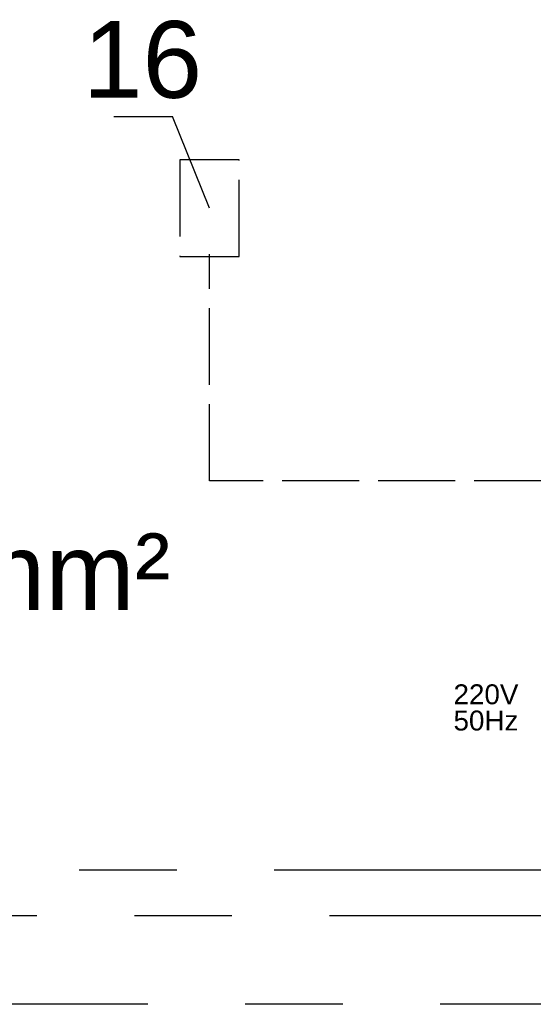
# Model space of a CAD drawing. Extents: x -118729 to -53705, y 33529 to 45095.
# Tile 64 of 83: x -56663 to -56496, y 35287 to 35608. Entities that reach past the tile are written whole.
import ezdxf
from ezdxf.enums import TextEntityAlignment as Align

# ---------------------------------------------------------------- set-up
doc = ezdxf.new("R2010")
doc.units = 0
doc.header["$LTSCALE"] = 10
doc.header["$MEASUREMENT"] = 0
doc.linetypes.add('CENTER2', pattern=[28.575, 19.05, -3.175, 3.175, -3.175])
doc.linetypes.add('GEN3A', pattern=[3.125, 2.5, -0.625])
doc.layers.add('0N', color=7, linetype='CONTINUOUS', lineweight=0)
doc.layers.add('S_TAB_RZĘDNYCH', color=9, linetype='CONTINUOUS', lineweight=13)
for name, color, linetype in [('GR025', 7, 'CONTINUOUS'), ('linie', 7, 'CONTINUOUS'), ('PRZEWOD STERUJACY 2(3)x1.5mm2', 6, 'GEN3A')]:
    doc.layers.add(name, color=color, linetype=linetype)
doc.styles.add('ROMANS', font='arial.ttf', dxfattribs={"height": 20})
doc.styles.add('SAS', font='sas_____.pfb')

msp = doc.modelspace()

# ---------------------------------------------------------------- linework, layer by layer
at = {"layer": 'GR025', "linetype": 'GEN3A'}
msp.add_lwpolyline([(-56610.77, 35530.8), (-56591.36, 35530.8), (-56591.36, 35562.34), (-56610.77, 35562.34)], close=True, dxfattribs=at)
at = {"layer": 'linie', "ltscale": 10}
for p in [(-56632.26, 35576.35), (-56601.07, 35546.57)]:
    msp.add_line(p, (-56613.12, 35576.35), dxfattribs=at)
at = {"layer": 'PRZEWOD STERUJACY 2(3)x1.5mm2', "linetype": 'GEN3A'}
for p, q in [((-56601.07, 35457.8), (-56601.07, 35531.6)), ((-56458.63, 35457.8), (-56601.07, 35457.8))]:
    msp.add_line(p, q, dxfattribs=at)
at = {"layer": 'PRZEWOD STERUJACY 2(3)x1.5mm2', "linetype": 'CENTER2'}
for p, q in [((-56389.47, 35331.07), (-57403.6, 35331.07)), ((-56371.51, 35316.18), (-56878.6, 35316.18)), ((-56335.44, 35287.36), (-56792.96, 35287.36))]:
    msp.add_line(p, q, dxfattribs=at)

# ---------------------------------------------------------------- texts
at = {"layer": '0N', "style": 'SAS'}
for s, p in [('220V', (-56521.62, 35385.05)), ('50Hz', (-56521.62, 35376.51))]:
    msp.add_text(s, height=6.48, dxfattribs=at).set_placement(p)
at = {"layer": 'S_TAB_RZĘDNYCH', "color": 7, "style": 'ROMANS'}
msp.add_text('16', height=25, dxfattribs=at).set_placement((-56622.88, 35582.48), align=Align.CENTER)
msp.add_text('Przewód sterujący YKY 3*1,5mm²', height=25, dxfattribs=at).set_placement((-57139.73, 35415.72))

doc.saveas('drawing.dxf')
